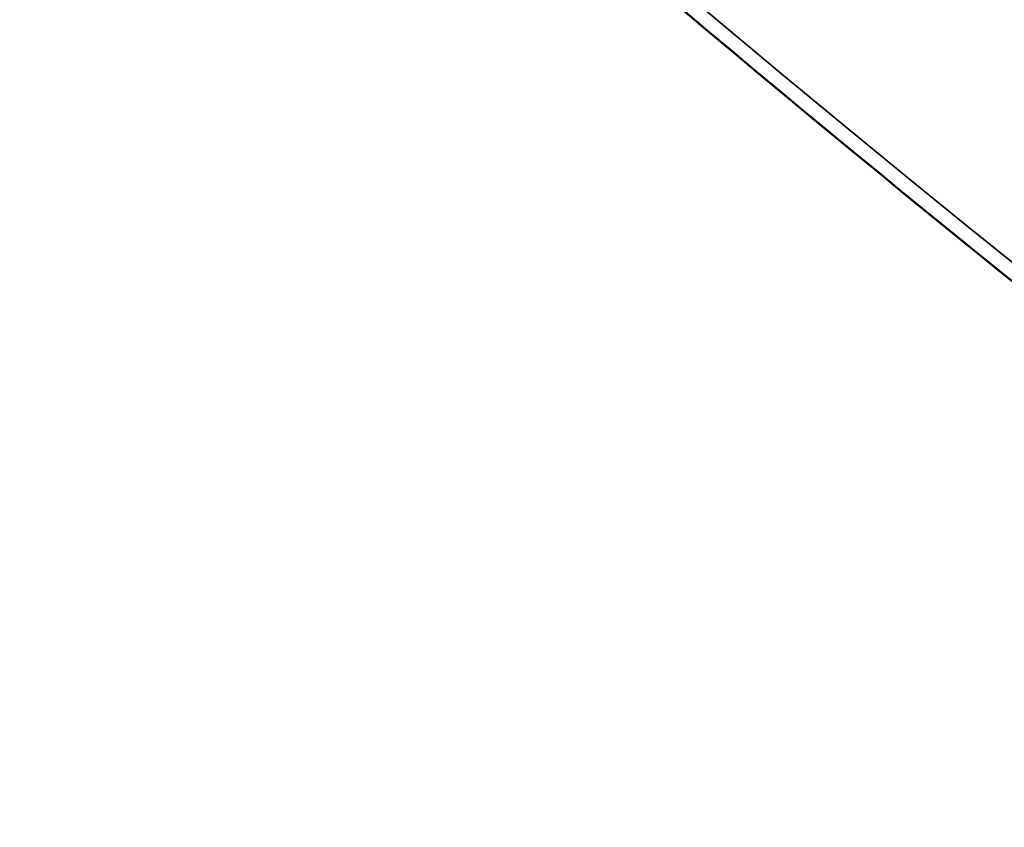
# Model space of a CAD drawing. Header units: millimetres. Extents: x 50 to 3176, y 50 to 2109.
# Tile 235 of 256: x 250.01 to 252.23, y 1617.46 to 1619.28. Entities that reach past the tile are written whole.
import ezdxf

# ---------------------------------------------------------------- set-up
doc = ezdxf.new("R2010")
doc.units = ezdxf.units.MM
doc.header["$LTSCALE"] = 10
doc.layers.add('Visible (ISO)', color=7, linetype='Continuous', lineweight=50)
doc.layers.add('Visible Narrow (ISO)', color=7, linetype='Continuous', lineweight=35)

msp = doc.modelspace()

# ---------------------------------------------------------------- linework, layer by layer
at = {"layer": 'Visible (ISO)'}
for points, knots in [([(278.8956, 1615.3615), (280.8423, 1616.4855), (282.4761, 1618.1489), (284.9601, 1622.3894), (285.806, 1624.9707), (286.6229, 1630.7942), (286.5902, 1634.0384), (285.6474, 1640.8552), (284.7372, 1644.4266), (282.1326, 1651.5345), (280.439, 1655.0698), (276.4398, 1661.7479), (274.1349, 1664.8896), (269.1456, 1670.4628), (266.462, 1672.8933), (260.9849, 1676.7965), (258.1924, 1678.2684), (252.78, 1680.1), (250.1605, 1680.4602), (247.0478, 1680.1776), (246.3553, 1680.0626), (245.6853, 1679.8977)], [3.926991, 3.926991, 3.926991, 3.926991, 4.244387, 4.244387, 4.563649, 4.563649, 4.884248, 4.884248, 5.204916, 5.204916, 5.525466, 5.525466, 5.845974, 5.845974, 6.166542, 6.166542, 6.487227, 6.487227, 6.80773, 6.80773, 6.902702, 6.902702, 6.902702, 6.902702]), ([(247.0216, 1623.5868), (247.5669, 1623.0001), (248.1204, 1622.4304), (250.9581, 1619.6383), (253.3494, 1617.7034), (258.1756, 1614.5959), (260.61, 1613.4236), (265.3347, 1611.9355), (267.6248, 1611.6197), (271.8821, 1611.8756), (273.8488, 1612.4478), (275.5722, 1613.4428)], [2.733922, 2.733922, 2.733922, 2.733922, 2.803059, 2.803059, 3.084042, 3.084042, 3.365025, 3.365025, 3.646008, 3.646008, 3.926991, 3.926991, 3.926991, 3.926991]), ([(256.4854, 1618.1229), (256.4186, 1618.1445), (256.3517, 1618.1666), (254.2131, 1618.8844), (252.0849, 1619.9942), (249.277, 1621.9582), (248.5329, 1622.5274), (247.798, 1623.1386)], [1.536989, 1.536989, 1.536989, 1.536989, 1.564831, 1.564831, 2.427332, 2.427332, 2.739684, 2.739684, 2.739684, 2.739684])]:
    msp.add_open_spline(points, degree=3, knots=knots, dxfattribs=at)
at = {"layer": 'Visible Narrow (ISO)'}
for centre, major_axis, start_param, end_param in [((260.6456, 1646.9715), (18.25, -31.6099), 0, 2.975711), ((257.3222, 1645.0527), (-18.25, 31.6099), 3.141593, 6.117304), ((257.2161, 1644.9915), (-18.175, 31.48), 1.952201, 6.117304)]:
    msp.add_ellipse(centre, major_axis=major_axis, ratio=0.57735, start_param=start_param, end_param=end_param, dxfattribs=at)

doc.saveas('drawing.dxf')
